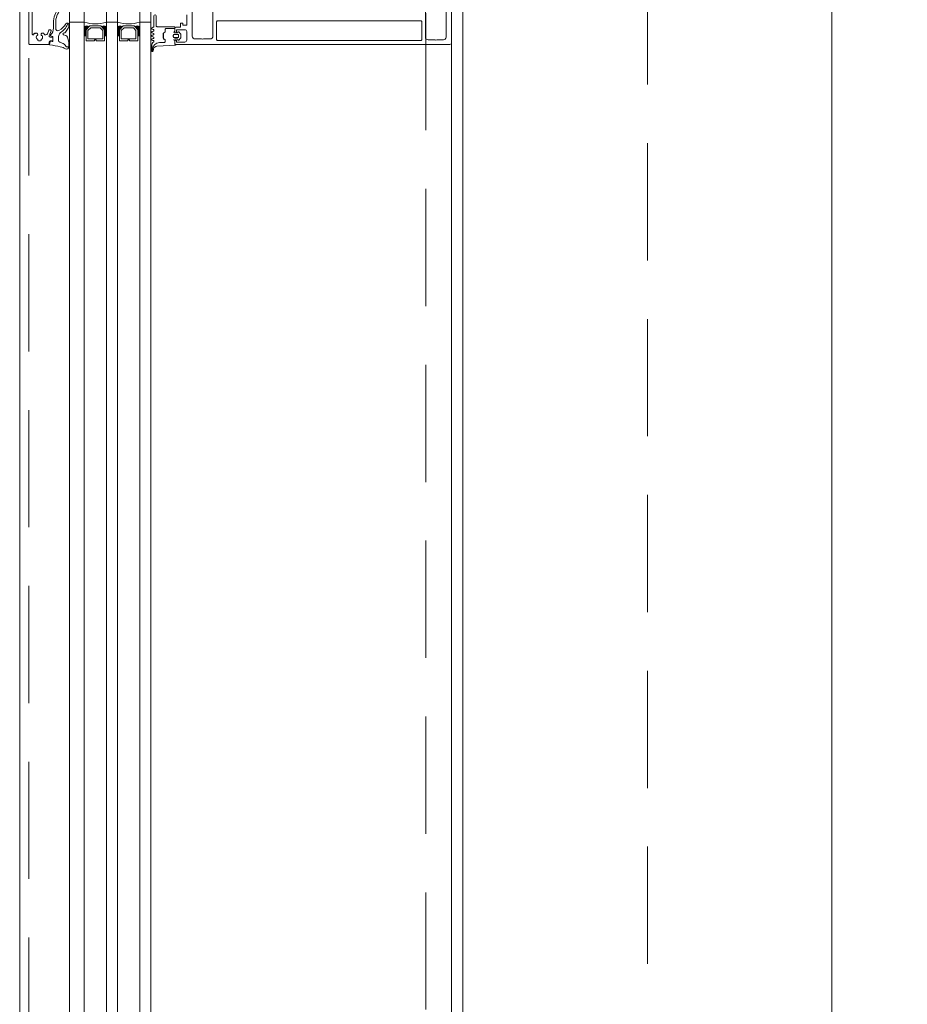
# Model space of a CAD drawing. Header units: millimetres. Extents: x 213386 to 506888, y 183055 to 450952.
# Tile 112 of 256: x 373037 to 373517, y 297755 to 298288. Entities that reach past the tile are written whole.
import ezdxf

# ---------------------------------------------------------------- set-up
doc = ezdxf.new("R2010")
doc.units = ezdxf.units.MM
doc.linetypes.add('CK_Čerchovaná 50', pattern=[6, 3, -1.5, 0, -1.5])
doc.linetypes.add('ČÁRKOVANÁ', pattern=[19.05, 12.7, -6.35])
for name, color, linetype, lineweight in [('FASÁDA DETAILNÍ', 255, 'Continuous', 0), ('KOTY', 255, 'Continuous', 0), ('NOVA', 255, 'Continuous', 0), ('TENKA', 255, 'Continuous', 0)]:
    doc.layers.add(name, color=color, linetype=linetype, lineweight=lineweight)
doc.layers.get('KOTY').off()

# ---------------------------------------------------------------- blocks, each defined once
blk = doc.blocks.new('NOVÁ PODLAHA')
at = {"layer": 'NOVA'}
blk.add_lwpolyline([(25700, 16457.5), (25700, 0), (0, 0), (0, 15942.5)], dxfattribs=at)
blk = doc.blocks.new('284336')
for points in [[(-0.7, -9.6), (-10, -9.6, 0.414511), (-10.51, -10.11), (-10.51, -15.51, -1), (-11.69, -15.51), (-11.69, -9.6), (-12.69, -8.95, -0.668884), (-12.6, -8.23), (-11.99, -8.01, 0.766384), (-11.99, -7.21), (-12.6, -6.99, -0.76831), (-12.6, -6.23), (-11.99, -6.01, 0.766384), (-11.99, -5.21), (-12.6, -4.99, -0.76831), (-12.6, -4.23), (-11.99, -4.01, 0.766384), (-11.99, -3.21), (-12.6, -2.99, -0.877523), (-12.5, -2.22), (-12.1, -2.22, 0.698129), (-11.83, -1.5, -0.220231), (-12.89, 0.78), (-12.89, 3.45, -0.157143), (-12.82, 3.68), (-12.69, 3.42, -0.067482), (-12.48, 2.53, 0.393136), (-8.66, -1.02), (-6.1, -1.02, -0.414214), (-5.61, -1.51), (-5.61, -2.22, -0.267949), (-5.85, -2.65), (-6.35, -2.93, 0.267949), (-6.61, -3.38), (-6.61, -5.84, 0.267949), (-6.35, -6.29), (-5.85, -6.57, -0.267949), (-5.61, -7), (-5.61, -8.11, 0.414215), (-5.1, -8.62), (-0.41, -8.62), (-0.41, -9.31, -0.414212), (-0.7, -9.6)], [(-0.41, 0), (-0.41, -2, 0.990243), (-0.4, -3.02), (0.9, -3.02, 0.414214), (1.21, -2.71), (1.21, -2.61, -0.668123), (1.71, -2.4), (2.75, -3.45, -0.199004), (2.89, -3.79), (2.89, -5.43, -0.199038), (2.75, -5.77), (1.71, -6.82, -0.668191), (1.21, -6.61), (1.21, -6.51, 0.414214), (0.9, -6.2), (-0.4, -6.2, 0.990269), (-0.41, -7.22), (-0.41, -8.6), (-5.1, -8.6, -0.414215), (-5.59, -8.11), (-5.59, -7, 0.267949), (-5.84, -6.56), (-6.34, -6.27, -0.267949), (-6.59, -5.84), (-6.59, -3.38, -0.267949), (-6.34, -2.95), (-5.84, -2.66, 0.267949), (-5.59, -2.22), (-5.59, -1.51, 0.414214), (-6.1, -1), (-8.66, -1, -0.393156), (-12.46, 2.53, 0.067572), (-12.67, 3.43), (-12.8, 3.7, -0.637545), (-12.12, 3.53), (-11.92, 2.53, 0.344315), (-10.06, 0.91), (0, 0.38, -0.406913), (0.39, 0), (-0.41, 0)], [(1.7, -4.31, 0.414235), (1.2, -3.81), (-0.7, -3.81, 0.414214), (-1.2, -4.31), (-1.2, -4.91, 0.414214), (-0.7, -5.41), (1.2, -5.41, 0.414235), (1.7, -4.91), (1.7, -4.31)]]:
    blk.add_lwpolyline(points, format="xyb", close=True)
blk = doc.blocks.new('433270')
blk.add_lwpolyline([(1, 0, 0.414364), (0, -1), (0, -1.4, 0.255924), (0.23, -1.83, -0.547723), (0.23, -3.17, 0.255924), (0, -3.6), (0, -14.6, 0.414214), (0.3, -14.9), (1.2, -14.9, 0.414214), (1.7, -14.4), (1.7, -10.3, -0.414214), (2, -10), (6, -10, 0.414248), (7, -9), (7, -7.7, 0.414179), (6.5, -7.2), (5.7, -7.2, 0.414232), (5.4, -7.5), (5.4, -8.2, -0.414198), (5.1, -8.5), (2.8, -8.5, -0.414204), (1.8, -7.5), (1.8, -4.49, -0.147432), (1.97, -3.94, 0.147461), (2.4, -2.5), (2.4, -2.3, -0.414214), (2.9, -1.8), (21.87, -1.8, -0.668178), (22.22, -2.65), (22.16, -2.72, 1), (21.59, -3.29), (21.52, -3.35, 0.198912), (21.38, -3.71), (21.38, -4.05, 0.414214), (22.08, -4.75), (22.38, -4.75, 0.576988), (22.64, -4.3, -0.311246), (24.56, -4.3, 0.576988), (24.82, -4.75), (25.3, -4.75, -0.260065), (25.3, -6.65), (24.82, -6.65, 0.576988), (24.56, -7.1, -0.311246), (22.64, -7.1, 0.576988), (22.38, -6.65), (22.08, -6.65, 0.414214), (21.38, -7.35), (21.38, -7.61, 0.267949), (21.63, -8.04), (21.89, -8.2, -0.637047), (21.73, -10), (19.83, -10.7, 0.315299), (19.5, -11.17), (19.5, -11.49, 0.520567), (20.17, -11.96), (22.83, -10.99, -0.520567), (23.5, -11.46), (23.5, -12.5, 0.414062), (24, -13), (25, -13, 0.414186), (25.5, -12.5), (25.5, -11.5, -0.414182), (26, -11), (27, -11, 0.414214), (27.5, -10.5), (27.5, -0.5, 0.414214), (27, 0), (1, 0)], format="xyb", close=True)
blk = doc.blocks.new('284325')
for points in [[(0.84, -5.23, -0.560316), (0.94, -4.73), (1.94, -4.36, 0.3153), (2.14, -4.08), (2.14, -1.89, 0.451558), (1.8, -1.59), (0.9, -1.7, -0.399586), (0.57, -1.46), (0.3, -0.07, -0.415977), (0.53, 0.29, 0.024107), (6.15, 1.24, 0.076636), (8.99, 2.34, -0.577615), (10.79, 1.3), (10.02, 1.37, 0.283171), (9.08, 0.9, -0.168429), (7.07, -0.74), (5.9, -1.16, 0.315302), (5.24, -2.1), (5.24, -4.21, 0.269719), (6.76, -6.82, -0.194797), (10.18, -11.53, -0.342663), (9.17, -11.17, 0.119207), (5.43, -7.59, 0.578571), (3.63, -8.62), (3.63, -11.77, 0.176415), (6.16, -18.72, -1), (5.24, -19.49, -0.176415), (2.43, -11.77), (2.43, -8.89, 0.208286), (0.84, -5.23)], [(8.95, -6.65), (10.32, -8.78, -0.134555), (10.79, -10.63, -0.339795), (10.19, -11.53, 0.194788), (6.76, -6.81, -0.269736), (5.25, -4.21), (5.25, -2.1, -0.315302), (5.9, -1.17), (7.07, -0.74, 0.168429), (9.09, 0.89, -0.283167), (10.01, 1.36), (10.79, 1.29), (10.79, -0.74, -0.070852), (10.71, -1.3), (9.95, -3.93, -0.241839), (9.08, -4.83), (7.93, -5.22, 0.836024), (8.08, -6.19), (8.11, -6.19, -0.255349), (8.95, -6.65)]]:
    blk.add_lwpolyline(points, format="xyb", close=True)

msp = doc.modelspace()

# ---------------------------------------------------------------- linework, layer by layer
at = {"layer": 'FASÁDA DETAILNÍ'}
for p, q in [((373063.64, 288952.65), (373063.64, 307967.15)), ((373063.64, 293752.65), (373063.64, 307967.15)), ((373063.64, 284292.15), (373063.64, 307967.15)), ((373071.64, 307967.15), (373071.64, 288952.65)), ((373071.64, 307967.15), (373071.64, 293752.65)), ((373071.64, 307967.15), (373071.64, 297319.03)), ((373071.64, 307967.15), (373071.64, 292519.03)), ((373071.64, 307967.15), (373071.64, 287719.03)), ((373083.64, 288952.65), (373083.64, 307967.15)), ((373083.64, 293752.65), (373083.64, 307967.15)), ((373083.64, 297319.03), (373083.64, 307967.15)), ((373083.64, 292519.03), (373083.64, 307967.15)), ((373083.64, 287719.03), (373083.64, 307967.15)), ((373089.64, 307967.15), (373089.64, 288952.65)), ((373089.64, 307967.15), (373089.64, 293752.65)), ((373089.64, 307967.15), (373089.64, 297319.03)), ((373089.64, 307967.15), (373089.64, 292519.03)), ((373089.64, 307967.15), (373089.64, 287719.03)), ((373101.64, 288952.65), (373101.64, 307967.15)), ((373101.64, 293752.65), (373101.64, 307967.15)), ((373101.64, 297319.03), (373101.64, 307967.15)), ((373101.64, 292519.03), (373101.64, 307967.15)), ((373101.64, 287719.03), (373101.64, 307967.15)), ((373107.64, 307967.15), (373107.64, 288952.65)), ((373107.64, 307967.15), (373107.64, 293752.65)), ((373063.64, 296377.65), (373063.64, 298286.65)), ((373063.64, 298286.65), (373071.64, 298286.65)), ((373071.64, 298286.65), (373071.64, 297319.03)), ((373083.64, 298286.65), (373089.64, 298286.65)), ((373083.64, 297319.03), (373083.64, 298286.65)), ((373089.64, 298286.65), (373089.64, 297319.03)), ((373101.64, 298286.65), (373107.64, 298286.65)), ((373101.64, 297319.03), (373101.64, 298286.65)), ((373107.64, 298286.65), (373107.64, 297319.03)), ((373270.64, 298275.65), (373270.64, 296388.65))]:
    msp.add_line(p, q, dxfattribs=at)
for points in [[(399616.64, 284292.15), (373036.64, 284292.15), (373036.64, 307972.15), (399616.64, 307972.15)], [(399376.64, 284532.15), (373276.64, 284532.15), (373276.64, 307732.15), (399376.64, 307732.15)], [(399176.64, 284732.15), (373476.64, 284732.15), (373476.64, 307532.15), (399176.64, 307532.15)], [(373082.64, 298276.65), (373082.64, 298282.65), (373080.64, 298284.65), (373074.64, 298284.65), (373072.64, 298282.65), (373072.64, 298276.65), (373077.14, 298276.65), (373077.14, 298277.15), (373078.14, 298277.15), (373078.14, 298276.65)], [(373073.64, 298277.65), (373081.64, 298277.65), (373081.64, 298282.24), (373080.22, 298283.65), (373075.19, 298283.65), (373073.64, 298282.24)], [(373100.64, 298276.65), (373100.64, 298282.65), (373098.64, 298284.65), (373092.64, 298284.65), (373090.64, 298282.65), (373090.64, 298276.65), (373095.14, 298276.65), (373095.14, 298277.15), (373096.14, 298277.15), (373096.14, 298276.65)], [(373091.64, 298277.65), (373099.64, 298277.65), (373099.64, 298282.24), (373098.22, 298283.65), (373093.19, 298283.65), (373091.64, 298282.24)]]:
    msp.add_lwpolyline(points, close=True, dxfattribs=at)
at = {"layer": 'FASÁDA DETAILNÍ', "linetype": 'ČÁRKOVANÁ', "ltscale": 5}
msp.add_lwpolyline([(399611.64, 284297.15), (373041.64, 284297.15), (373041.64, 307967.15), (399611.64, 307967.15)], close=True, dxfattribs=at)
at = {"layer": 'FASÁDA DETAILNÍ', "color": 7, "linetype": 'ČÁRKOVANÁ', "ltscale": 5}
for points in [[(399396.64, 284512.15), (373256.64, 284512.15), (373256.64, 307752.15), (399396.64, 307752.15)], [(399276.64, 284632.15), (373376.64, 284632.15), (373376.64, 307632.15), (399276.64, 307632.15)]]:
    msp.add_lwpolyline(points, close=True, dxfattribs=at)
at = {"layer": 'FASÁDA DETAILNÍ'}
for points in [[(373270.64, 298301.15), (373270.64, 298275.65, -0.414214), (373269.64, 298274.65), (373269.64, 298274.65), (373121.14, 298274.65, -0.414214), (373120.64, 298275.15), (373120.64, 298276.45, -0.41422), (373121.14, 298276.95), (373121.64, 298276.95), (373121.64, 298275.95), (373126.14, 298275.95, 0.414214), (373127.14, 298276.95), (373127.14, 298281.65, 0.414214), (373126.14, 298282.65), (373121.64, 298282.65), (373121.64, 298280.95), (373121.14, 298280.95, -0.414201), (373120.64, 298281.45), (373120.64, 298283.45, -0.414214), (373121.14, 298283.95), (373123.28, 298283.95, 0.414214), (373123.78, 298284.45), (373123.78, 298286.25), (373125.03, 298286.25), (373125.03, 298285.05), (373126.84, 298285.05, 0.414214), (373127.14, 298285.35), (373127.14, 298290.65, 0.414167)], [(373130.14, 298297.51), (373130.14, 298279.15, 0.414214), (373131.64, 298277.65), (373135.14, 298277.65, 0.399985), (373136.14, 298277.65), (373139.84, 298277.65, 0.414214), (373141.34, 298279.15), (373141.34, 298297.51, -0.13165)], [(373256.44, 298297.5), (373256.44, 298278.65, 0.414232), (373257.94, 298277.15), (373261.65, 298277.15, 0.399985), (373262.65, 298277.15), (373266.14, 298277.15, 0.414232), (373267.64, 298278.65), (373267.64, 298297.5, -0.116937)]]:
    msp.add_lwpolyline(points, format="xyb", dxfattribs=at)
msp.add_lwpolyline([(373143.84, 298276.75), (373253.94, 298276.75, 0.414214), (373254.44, 298277.25), (373254.44, 298286.95, 0.414214), (373253.94, 298287.45), (373143.84, 298287.45, 0.414214), (373143.34, 298286.95), (373143.34, 298277.25, 0.414214), (373143.84, 298276.75)], format="xyb", close=True, dxfattribs=at)
for centre, radius, start, end in [((373077.64, 298308.55), 22.7, 254.6728, 285.3272), ((373095.64, 298308.55), 22.7, 254.6728, 285.3272), ((373072.99, 298281.1), 3.55, 67.2938, 112.409), ((373072.88, 298281.47), 2.9, 65.3067, 115.2952), ((373072.71, 298281.82), 2.25, 61.5273, 118.4028), ((373072.56, 298282.06), 1.71, 57.2949, 122.6857), ((373072.42, 298282.22), 1.26, 51.9656, 128.4996), ((373072.28, 298282.31), 0.879, 43.9949, 136.4964), ((373072.14, 298282.3), 0.596, 33.0366, 146.9634), ((373072.14, 298282.01), 0.596, 33.0366, 146.9634), ((373072.14, 298281.72), 0.596, 33.0366, 146.9634), ((373072.14, 298281.42), 0.596, 33.0366, 146.9634), ((373072.14, 298281.13), 0.596, 33.0366, 146.9634), ((373072.14, 298280.84), 0.596, 33.0366, 146.9634), ((373072.14, 298280.55), 0.596, 33.0366, 146.9634), ((373072.14, 298280.25), 0.596, 33.0366, 146.9634), ((373072.14, 298279.96), 0.596, 33.0366, 146.9634), ((373072.14, 298279.67), 0.596, 33.0366, 146.9634), ((373072.14, 298279.38), 0.596, 33.0366, 146.9634), ((373072.14, 298279.08), 0.596, 33.0366, 146.9634), ((373082.29, 298281.1), 3.55, 67.591, 112.7062), ((373082.4, 298281.47), 2.9, 64.7048, 114.6933), ((373082.57, 298281.82), 2.25, 61.5972, 118.4727), ((373082.71, 298282.06), 1.71, 57.3143, 122.7051), ((373082.85, 298282.22), 1.26, 51.5004, 128.0344), ((373083, 298282.31), 0.879, 43.5036, 136.0051), ((373083.14, 298282.3), 0.596, 33.0366, 146.9634), ((373083.14, 298282.01), 0.596, 33.0366, 146.9634), ((373083.14, 298281.72), 0.596, 33.0366, 146.9634), ((373083.14, 298281.42), 0.596, 33.0366, 146.9634), ((373083.14, 298281.13), 0.596, 33.0366, 146.9634), ((373083.14, 298280.84), 0.596, 33.0366, 146.9634), ((373083.14, 298280.55), 0.596, 33.0366, 146.9634), ((373083.14, 298280.25), 0.596, 33.0366, 146.9634), ((373083.14, 298279.96), 0.596, 33.0366, 146.9634), ((373083.14, 298279.67), 0.596, 33.0366, 146.9634), ((373083.14, 298279.38), 0.596, 33.0366, 146.9634), ((373083.14, 298279.08), 0.596, 33.0366, 146.9634), ((373090.99, 298281.1), 3.55, 67.2938, 112.409), ((373090.88, 298281.47), 2.9, 65.3067, 115.2952), ((373090.71, 298281.82), 2.25, 61.5273, 118.4028), ((373090.56, 298282.06), 1.71, 57.2949, 122.6857), ((373090.42, 298282.22), 1.26, 51.9656, 128.4996), ((373090.28, 298282.31), 0.879, 43.9949, 136.4964), ((373090.14, 298282.3), 0.596, 33.0366, 146.9634), ((373090.14, 298282.01), 0.596, 33.0366, 146.9634), ((373090.14, 298281.72), 0.596, 33.0366, 146.9634), ((373090.14, 298281.42), 0.596, 33.0366, 146.9634), ((373090.14, 298281.13), 0.596, 33.0366, 146.9634), ((373090.14, 298280.84), 0.596, 33.0366, 146.9634), ((373090.14, 298280.55), 0.596, 33.0366, 146.9634), ((373090.14, 298280.25), 0.596, 33.0366, 146.9634), ((373090.14, 298279.96), 0.596, 33.0366, 146.9634), ((373090.14, 298279.67), 0.596, 33.0366, 146.9634), ((373090.14, 298279.38), 0.596, 33.0366, 146.9634), ((373090.14, 298279.08), 0.596, 33.0366, 146.9634), ((373100.29, 298281.1), 3.55, 67.591, 112.7062), ((373100.4, 298281.47), 2.9, 64.7048, 114.6933), ((373100.57, 298281.82), 2.25, 61.5972, 118.4727), ((373100.71, 298282.06), 1.71, 57.3143, 122.7051), ((373100.85, 298282.22), 1.26, 51.5004, 128.0344), ((373101, 298282.31), 0.879, 43.5036, 136.0051), ((373101.14, 298282.3), 0.596, 33.0366, 146.9634), ((373101.14, 298282.01), 0.596, 33.0366, 146.9634), ((373101.14, 298281.72), 0.596, 33.0366, 146.9634), ((373101.14, 298281.42), 0.596, 33.0366, 146.9634), ((373101.14, 298281.13), 0.596, 33.0366, 146.9634), ((373101.14, 298280.84), 0.596, 33.0366, 146.9634), ((373101.14, 298280.55), 0.596, 33.0366, 146.9634), ((373101.14, 298280.25), 0.596, 33.0366, 146.9634), ((373101.14, 298279.96), 0.596, 33.0366, 146.9634), ((373101.14, 298279.67), 0.596, 33.0366, 146.9634), ((373101.14, 298279.38), 0.596, 33.0366, 146.9634), ((373101.14, 298279.08), 0.596, 33.0366, 146.9634), ((373072.14, 298278.79), 0.596, 33.0366, 146.9634), ((373083.14, 298278.79), 0.596, 33.0366, 146.9634), ((373090.14, 298278.79), 0.596, 33.0366, 146.9634), ((373101.14, 298278.79), 0.596, 33.0366, 146.9634)]:
    msp.add_arc(centre, radius, start, end, dxfattribs=at)
at = {"layer": 'TENKA', "linetype": 'CK_Čerchovaná 50', "ltscale": 50}
msp.add_line((373476.64, 284532.15), (373476.64, 307732.15), dxfattribs=at)
at = {"layer": 'TENKA', "ltscale": 20}
msp.add_lwpolyline([(373476.64, 296369.65), (373476.64, 300694.65)], dxfattribs=at)

# ---------------------------------------------------------------- block references
at = {"layer": 'FASÁDA DETAILNÍ', "xscale": -1}
for name, p, rotation in [('433270', (373041.64, 298302.15), 90), ('284325', (373052.5, 298274.65), 180), ('284336', (373121.05, 298274.65), 180)]:
    msp.add_blockref(name, p, dxfattribs=dict(at, rotation=rotation))
at = {"layer": 'KOTY'}
msp.add_blockref('NOVÁ PODLAHA', (373476.64, 284732.15), dxfattribs=at)

doc.saveas('drawing.dxf')
